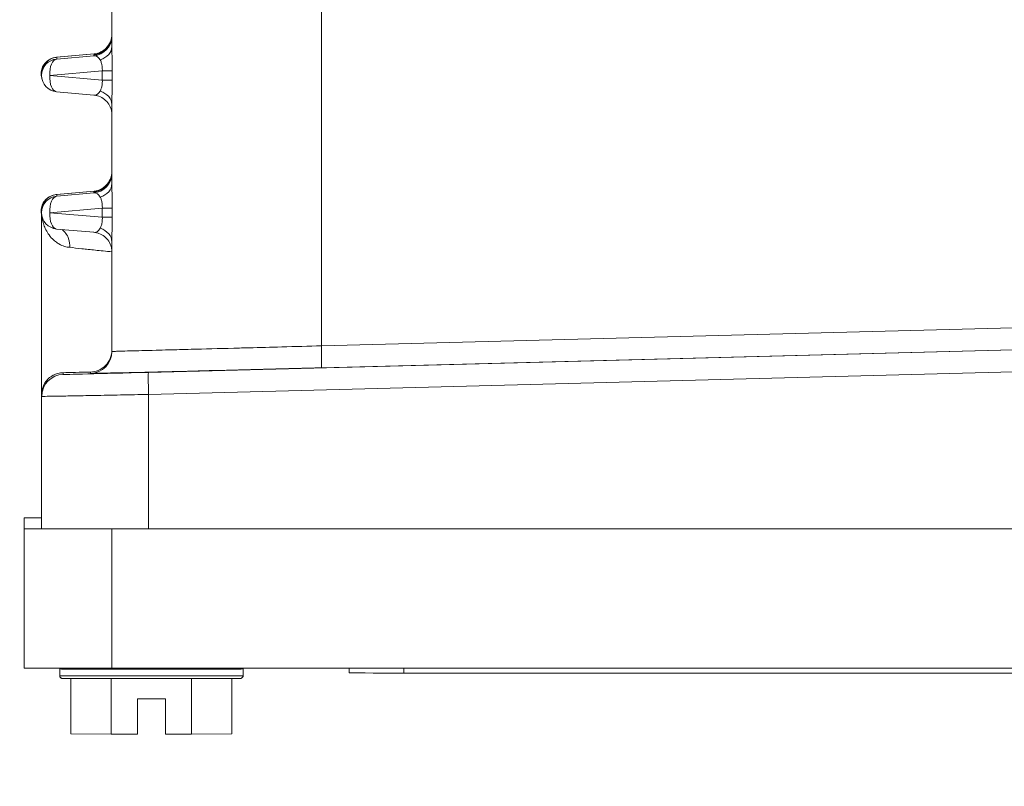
# Model space of a CAD drawing. Header units: inches. Extents: x 1 to 669, y 0 to 417.
# Tile 137 of 204: x 97.23 to 98.9, y 346.85 to 348.16. Entities that reach past the tile are written whole.
import ezdxf

# ---------------------------------------------------------------- set-up
doc = ezdxf.new("R2010")
doc.units = ezdxf.units.IN
doc.header["$LTSCALE"] = 12
doc.header["$MEASUREMENT"] = 0
doc.header["$PDMODE"] = 1
doc.layers.get('0').update_dxf_attribs({"linetype": 'CONTINUOUS'})
doc.layers.get('Defpoints').update_dxf_attribs({"linetype": 'CONTINUOUS'})
doc.layers.add('D', color=2, linetype='CONTINUOUS')
doc.layers.add('X', color=1, linetype='CONTINUOUS')
doc.styles.get("Standard").update_dxf_attribs({"font": 'SIMPLEX.SHX', "width": 0.875})
doc.dimstyles.new('STANDARD$0', dxfattribs={"dimscale": 32, "dimtxt": 0.09375, "dimasz": 0.0625, "dimexe": 0.03125, "dimexo": 0.03125, "dimgap": 0.03125, "dimtad": 1, "dimtih": 1, "dimtoh": 1, "dimdec": 4, "dimzin": 12, "dimdsep": 46, "dimlunit": 5, "dimtxsty": 'Standard', "dimcen": -0.03125, "dimclrd": 256, "dimclre": 256, "dimclrt": 256, "dimadec": 0, "dimazin": 0, "dimtfac": 0.875, "dimtdec": 4, "dimtofl": 0, "dimtmove": 0, "dimatfit": 3, "dimfxl": 1, "dimtolj": 1, "dimtzin": 12, "dimlwd": 13, "dimlwe": 13, "dimarcsym": 0})

# ---------------------------------------------------------------- blocks, each defined once
blk = doc.blocks.new('*D22')
at = {"layer": 'D', "lineweight": 13, "transparency": 16777216}
for p, q in [((58.9839, 356.0954), (58.9839, 301.0531)), ((158.9712, 354.6364), (158.9712, 301.0531)), ((60.9839, 302.0531), (156.9712, 302.0531))]:
    blk.add_line(p, q, dxfattribs=at)
at = {"layer": 'D', "transparency": 16777216}
for points in [[(60.9839, 302.3864), (60.9839, 301.7198), (58.9839, 302.0531)], [(156.9712, 302.3864), (156.9712, 301.7198), (158.9712, 302.0531)]]:
    blk.add_solid(points, dxfattribs=at)
at = {"layer": 'Defpoints', "color": 0, "transparency": 16777216}
for p in [(58.9839, 357.0954), (158.9712, 355.6364), (158.9712, 302.0531)]:
    blk.add_point(p, dxfattribs=at)
at = {"layer": 'D', "transparency": 16777216, "insert": (108.9775, 304.5531), "char_height": 3, "attachment_point": 5}
blk.add_mtext('\\A1;100{}{\\C2;%%p1}', dxfattribs=at)
blk = doc.blocks.new('*D23')
at = {"layer": 'D', "lineweight": 13, "transparency": 16777216}
for p, q in [((90.1511, 360.2772), (90.1511, 307.6928)), ((150.1511, 360.2772), (150.1511, 307.6928)), ((92.1511, 308.6928), (148.1511, 308.6928))]:
    blk.add_line(p, q, dxfattribs=at)
at = {"layer": 'D', "transparency": 16777216}
for points in [[(92.1511, 309.0261), (92.1511, 308.3595), (90.1511, 308.6928)], [(148.1511, 309.0261), (148.1511, 308.3595), (150.1511, 308.6928)]]:
    blk.add_solid(points, dxfattribs=at)
at = {"layer": 'Defpoints', "color": 0, "transparency": 16777216}
for p in [(90.1511, 361.2772), (150.1511, 361.2772), (150.1511, 308.6928)]:
    blk.add_point(p, dxfattribs=at)
at = {"layer": 'D', "transparency": 16777216, "insert": (120.1511, 311.1928), "char_height": 3, "attachment_point": 5}
blk.add_mtext('\\A1;60', dxfattribs=at)
blk = doc.blocks.new('GASTRAIN TOP')
at = {"layer": 'X', "lineweight": 0}
for p, q in [((-58.3689, 367.725), (-58.3689, 366.8493)), ((-58.7255, 367.4935), (-58.7255, 367.3589)), ((-58.8196, 367.3404), (-58.7555, 367.3461)), ((-58.8195, 367.3404), (-58.7555, 367.3461)), ((-58.7562, 367.3429), (-58.8195, 367.3375)), ((-58.7562, 367.3429), (-58.7562, 367.3448)), ((-58.8195, 367.3404), (-58.8195, 367.3375)), ((-58.8451, 367.3125), (-58.8451, 367.3096)), ((-58.8311, 367.3095), (-58.7419, 367.3172)), ((-58.7419, 367.3016), (-58.8311, 367.3095)), ((-58.7419, 367.3172), (-58.7419, 367.3016)), ((-58.7251, 367.3171), (-58.7251, 367.3015)), ((-58.8196, 367.2816), (-58.7562, 367.276)), ((-58.7255, 367.2599), (-58.7255, 367.1253)), ((-58.8196, 367.1068), (-58.7555, 367.1125)), ((-58.8195, 367.1068), (-58.7555, 367.1125)), ((-58.7562, 367.1094), (-58.8195, 367.1039)), ((-58.8195, 367.1039), (-58.8195, 367.1068)), ((-58.7562, 367.1094), (-58.7562, 367.1112)), ((-58.8451, 367.0789), (-58.8451, 367.076)), ((-58.8451, 366.7664), (-58.8451, 367.076)), ((-58.8311, 367.0759), (-58.7419, 367.0836)), ((-58.7419, 367.068), (-58.8311, 367.0759)), ((-58.7419, 367.0836), (-58.7419, 367.068)), ((-58.7251, 367.0836), (-58.7251, 367.068)), ((-58.8196, 367.0481), (-58.7562, 367.0425)), ((-58.7255, 367.0263), (-58.7255, 366.8397)), ((-57.1536, 366.881), (-58.3689, 366.8493)), ((-57.0938, 366.845), (-58.6632, 366.804)), ((-58.3689, 366.8118), (-57.1536, 366.8436)), ((-58.7619, 366.8024), (-58.7619, 366.8046)), ((-58.6632, 366.7666), (-56.9766, 366.8107)), ((-58.8087, 366.8035), (-58.8087, 366.8005)), ((-58.8451, 366.7632), (-58.8451, 366.7664)), ((-58.8451, 366.7632), (-58.8451, 366.538)), ((-58.663, 366.5376), (-58.6632, 366.7666)), ((-58.875, 366.5564), (-58.8451, 366.5564)), ((-58.875, 366.5564), (-58.875, 366.5379)), ((-58.8216, 366.5378), (-58.875, 366.5379)), ((-58.875, 366.5379), (-58.875, 366.3006)), ((-58.7255, 366.5376), (-58.7491, 366.5376)), ((-58.7255, 366.3003), (-58.7255, 366.5376)), ((-58.663, 366.5376), (-58.7255, 366.5376)), ((-58.6607, 366.5376), (-58.663, 366.5376)), ((-58.6607, 366.5376), (-56.9766, 366.5375)), ((-58.875, 366.3006), (-58.7255, 366.3003)), ((-58.8144, 366.2991), (-58.8144, 366.3005)), ((-58.8144, 366.2877), (-58.8144, 366.2991)), ((-55.2276, 366.3003), (-58.7255, 366.3003)), ((-58.5021, 366.2991), (-58.5021, 366.3003)), ((-58.5021, 366.2877), (-58.5021, 366.2991)), ((-58.3219, 366.2924), (-58.3219, 366.3003)), ((-58.2285, 366.2922), (-58.2285, 366.3003)), ((-58.2285, 366.2922), (-57.1327, 366.2922)), ((-58.7953, 366.2829), (-58.7953, 366.1885)), ((-58.7268, 366.1882), (-58.7268, 366.2827)), ((-58.5898, 366.1882), (-58.5898, 366.2827)), ((-58.5213, 366.1885), (-58.5213, 366.2829)), ((-58.682, 366.248), (-58.6345, 366.248)), ((-58.682, 366.1882), (-58.682, 366.248)), ((-58.6345, 366.248), (-58.6345, 366.1882)), ((-58.7953, 366.1885), (-58.7268, 366.1882)), ((-58.7268, 366.1882), (-58.682, 366.1882)), ((-58.6345, 366.1882), (-58.5898, 366.1882)), ((-58.5898, 366.1882), (-58.5213, 366.1885))]:
    blk.add_line(p, q, dxfattribs=at)
for centre in [(-58.8171, 367.3096), (-58.8171, 367.076)]:
    blk.add_arc(centre, 0.028, 180, 264.9313, dxfattribs=at)
for centre, major_axis, ratio, start_param, end_param in [((-58.7592, 367.3783), (0.0336, 0), 0.999998, -1.48353, 0), ((-58.7592, 367.3589), (0.0336, 0), 0.748431, -1.149936, 0.000004), ((-58.7592, 367.3795), (0.0336, 0), 0.999998, -1.105254, -0.279152), ((-58.8171, 367.3096), (-0.0024, 0.0279), 0.498728, 0.002405, 1.529609), ((-58.8171, 367.3096), (-0.0025, -0.0279), 0.498412, -1.524801, 0), ((-58.7592, 367.2599), (0.0336, 0), 0.751199, 0.000157, 1.149938), ((-58.7592, 367.1447), (0.0336, 0), 0.999998, -1.48353, 0), ((-58.7592, 367.1253), (0.0336, 0), 0.748431, -1.149936, 0.000004), ((-58.7592, 367.146), (0.0336, 0), 0.999998, -1.105254, -0.279152), ((-58.8171, 367.076), (-0.0024, 0.0279), 0.498728, 0.002405, 1.529609), ((-58.8171, 367.076), (-0.0025, -0.0279), 0.498412, -1.524801, 0), ((-58.7587, 367.0836), (0.0336, 0), 0.002092, 0.049283, 1.047198), ((-58.7587, 367.068), (0.0336, 0), 0.002092, 0.049283, 1.047198), ((-58.7592, 367.0263), (0.0336, 0), 0.751199, 0.000157, 1.149938), ((-58.7629, 366.8397), (0.0374, 0), 0.999998, -1.544678, -0.000001), ((-58.6564, 367.3282), (-0.0179, -0.6839), 0.000055, -0.696976, -0.696972), ((-58.6564, 367.3282), (-0.0179, -0.6839), 0.000055, 0.696978, 0.696982), ((-58.6622, 366.7667), (-0.001, 0.0374), 0.026, 0.001943, 1.572204), ((-58.6583, 366.538), (-0.1869, 0), 0.002092, 0, 0.507613), ((-58.6583, 366.538), (0.1869, 0), 0.002092, -2.633979, -2.07841), ((-58.6583, 366.538), (0.1869, 0), 0.002092, -2.07841, -1.596166), ((-58.6583, 366.2991), (-0.1561, 0), 0.002092, 0.001977, 3.141593), ((-58.6583, 366.2877), (-0.1561, 0), 0.002092, 0.011681, 3.141593), ((-58.6583, 366.2877), (-0.1561, 0), 0.002092, 0, 0.011681), ((-58.2285, 366.2924), (-0.0934, 0), 0.002092, 0, 1.570796)]:
    blk.add_ellipse(centre, major_axis=major_axis, ratio=ratio, start_param=start_param, end_param=end_param, dxfattribs=at)
at = {"layer": 'X', "lineweight": 0, "extrusion": (-2.34587e-16, -3.10482e-20, -1)}
blk.add_ellipse((-58.7592, 367.3764), major_axis=(0.0336, 0), ratio=0.999998, start_param=0.018763, end_param=1.48353, dxfattribs=at)
at = {"layer": 'X', "lineweight": 0, "extrusion": (-4.08964e-16, -4.19956e-20, -1)}
blk.add_ellipse((-58.7592, 367.3145), major_axis=(-0.0056, -0.0283), ratio=0.567384, start_param=-3.30092, end_param=-2.530383, dxfattribs=at)
at = {"layer": 'X', "lineweight": 0, "extrusion": (-2.34588e-16, -3.60763e-24, -1)}
blk.add_ellipse((-58.8171, 367.3096), major_axis=(-0.028, 0), ratio=0.999998, start_param=0, end_param=1.48353, dxfattribs=at)
at = {"layer": 'X', "lineweight": 0, "extrusion": (-2.30244e-16, 6.606e-15, -1)}
for centre in [(-58.7587, 367.3171), (-58.7587, 367.3015)]:
    blk.add_ellipse(centre, major_axis=(0.0336, 0), ratio=0.002092, start_param=-1.047198, end_param=-0.049283, dxfattribs=at)
at = {"layer": 'X', "lineweight": 0, "extrusion": (-4.0915e-16, -8.30059e-21, -1)}
blk.add_ellipse((-58.7592, 367.3044), major_axis=(0.0057, -0.0283), ratio=0.565584, start_param=-0.603124, end_param=0.165261, dxfattribs=at)
at = {"layer": 'X', "lineweight": 0, "extrusion": (-2.34587e-16, -3.10483e-20, -1)}
blk.add_ellipse((-58.7592, 367.1429), major_axis=(0.0336, 0), ratio=0.999998, start_param=0.018763, end_param=1.48353, dxfattribs=at)
at = {"layer": 'X', "lineweight": 0, "extrusion": (-4.08964e-16, -4.19955e-20, -1)}
blk.add_ellipse((-58.7592, 367.081), major_axis=(-0.0056, -0.0283), ratio=0.567384, start_param=-3.30092, end_param=-2.530383, dxfattribs=at)
at = {"layer": 'X', "lineweight": 0, "extrusion": (-2.34588e-16, -4.15879e-23, -1)}
blk.add_ellipse((-58.8171, 367.076), major_axis=(-0.028, 0), ratio=0.999998, start_param=0, end_param=1.48353, dxfattribs=at)
at = {"layer": 'X', "lineweight": 0, "extrusion": (-4.0915e-16, -8.30148e-21, -1)}
blk.add_ellipse((-58.7592, 367.0708), major_axis=(0.0057, -0.0283), ratio=0.565584, start_param=-0.603124, end_param=0.165261, dxfattribs=at)
at = {"layer": 'X', "lineweight": 0, "extrusion": (-4.91303e-19, 6.15431e-18, -1)}
blk.add_ellipse((-58.3699, 366.8492), major_axis=(0.001, -0.0374), ratio=0.026223, start_param=-1.572202, end_param=-0.002327, dxfattribs=at)
at = {"layer": 'X', "lineweight": 0, "extrusion": (-2.67521e-16, -1.16525e-17, -1)}
blk.add_ellipse((-58.6583, 366.8077), major_axis=(-0.1868, -0.0049), ratio=0.002086, start_param=-0.98283, end_param=-0.634841, dxfattribs=at)
at = {"layer": 'X', "lineweight": 0, "extrusion": (-2.34583e-16, 2.92066e-21, -1)}
blk.add_ellipse((-58.8077, 366.7632), major_axis=(-0.0373, -0.0012), ratio=0.999998, start_param=0.033034, end_param=1.577578, dxfattribs=at)
at = {"layer": 'X', "lineweight": 0, "extrusion": (-3.13818e-16, 3.01902e-15, -1)}
blk.add_ellipse((-58.6593, 366.8044), major_axis=(-0.1494, -0.0039), ratio=0.002022, start_param=-1.544759, end_param=-0.000031, dxfattribs=at)
at = {"layer": 'X', "lineweight": 0}
for points, knots in [([(-58.7551, 367.3449), (-58.7551, 367.3449), (-58.7551, 367.3449), (-58.7545, 367.345), (-58.7543, 367.345), (-58.7539, 367.3451), (-58.7537, 367.3451), (-58.753, 367.3452), (-58.7524, 367.3453), (-58.7513, 367.3456), (-58.7508, 367.3457), (-58.7491, 367.3462), (-58.7479, 367.3466), (-58.7445, 367.3479), (-58.7422, 367.3491), (-58.7373, 367.3525), (-58.7347, 367.355), (-58.7304, 367.3606), (-58.7286, 367.3638), (-58.7262, 367.3706), (-58.7256, 367.3742), (-58.7255, 367.3778)], [0.15834582, 0.15834582, 0.15834582, 0.15834582, 0.16278542, 0.16278542, 0.16422886, 0.16422886, 0.16511263, 0.16511263, 0.16690429, 0.16690429, 0.16866359, 0.16866359, 0.17226794, 0.17226794, 0.1798088, 0.1798088, 0.19027477, 0.19027477, 0.20098807, 0.20098807, 0.21181357, 0.21181357, 0.21181357, 0.21181357]), ([(-58.7441, 367.3495), (-58.744, 367.3495), (-58.7439, 367.3496), (-58.7438, 367.3496), (-58.7427, 367.3502), (-58.7417, 367.3508), (-58.7407, 367.3514), (-58.7401, 367.3518), (-58.7395, 367.3522), (-58.739, 367.3527), (-58.7386, 367.353), (-58.7382, 367.3533), (-58.7378, 367.3536), (-58.7368, 367.3544), (-58.7359, 367.3553), (-58.735, 367.3561), (-58.7349, 367.3563), (-58.7347, 367.3565), (-58.7346, 367.3566), (-58.7339, 367.3574), (-58.7332, 367.3582), (-58.7326, 367.359), (-58.732, 367.3598), (-58.7315, 367.3605), (-58.731, 367.3613), (-58.7307, 367.3616), (-58.7305, 367.362), (-58.7303, 367.3623), (-58.7296, 367.3635), (-58.729, 367.3647), (-58.7284, 367.366), (-58.7283, 367.3662), (-58.7282, 367.3664), (-58.7281, 367.3667), (-58.7277, 367.3678), (-58.7273, 367.3689), (-58.7269, 367.3701), (-58.7267, 367.371), (-58.7264, 367.3719), (-58.7262, 367.3728), (-58.7261, 367.3734), (-58.726, 367.374), (-58.7259, 367.3747), (-58.7257, 367.3763), (-58.7255, 367.3779), (-58.7255, 367.3797)], [0.0000175, 0.0000175, 0.0000175, 0.0000175, 0.0094009, 0.0094009, 0.0094009, 0.1076514, 0.1076514, 0.1076514, 0.1666667, 0.1666667, 0.1666667, 0.2098816, 0.2098816, 0.2098816, 0.3147742, 0.3147742, 0.3147742, 0.3333333, 0.3333333, 0.3333333, 0.4225317, 0.4225317, 0.4225317, 0.5, 0.5, 0.5, 0.5332993, 0.5332993, 0.5332993, 0.6467313, 0.6467313, 0.6467313, 0.6666667, 0.6666667, 0.6666667, 0.7627282, 0.7627282, 0.7627282, 0.8333333, 0.8333333, 0.8333333, 0.8806035, 0.8806035, 0.8806035, 1, 1, 1, 1]), ([(-58.7255, 367.3589), (-58.7255, 367.355), (-58.7255, 367.3509), (-58.7254, 367.3464), (-58.7253, 367.3419), (-58.7252, 367.3371), (-58.7252, 367.3322), (-58.7251, 367.3273), (-58.7251, 367.3223), (-58.7251, 367.3171)], [0, 0, 0, 0, 0.333333, 0.333333, 0.333333, 0.666667, 0.666667, 0.666667, 1, 1, 1, 1]), ([(-58.8444, 367.3032), (-58.8448, 367.3044), (-58.8452, 367.3057), (-58.846, 367.3099), (-58.8461, 367.3128), (-58.8454, 367.3186), (-58.8446, 367.3214), (-58.8421, 367.3267), (-58.8404, 367.3291), (-58.8364, 367.3334), (-58.834, 367.3353), (-58.8287, 367.3383), (-58.8257, 367.3394), (-58.8217, 367.3402), (-58.8206, 367.3403), (-58.8196, 367.3404)], [0.03239851, 0.03239851, 0.03239851, 0.03239851, 0.0363711, 0.0363711, 0.04507144, 0.04507144, 0.05372005, 0.05372005, 0.06248058, 0.06248058, 0.07147377, 0.07147377, 0.08073889, 0.08073889, 0.08388406, 0.08388406, 0.08388406, 0.08388406]), ([(-58.8195, 367.3404), (-58.8235, 367.3401), (-58.831, 367.3377), (-58.8392, 367.3307), (-58.8441, 367.3219), (-58.8451, 367.3157), (-58.8451, 367.3127), (-58.8451, 367.3125)], [0, 0, 0, 0, 0.0909091, 0.1818182, 0.2727273, 0.3636364, 0.3697148, 0.3697148, 0.3697148, 0.3697148]), ([(-58.7454, 367.3359), (-58.7452, 367.3354), (-58.7449, 367.3348), (-58.7446, 367.3342), (-58.7442, 367.3333), (-58.7438, 367.3324), (-58.7435, 367.3313), (-58.7432, 367.3305), (-58.7429, 367.3295), (-58.7427, 367.3285), (-58.7425, 367.3276), (-58.7423, 367.3267), (-58.7422, 367.3258), (-58.742, 367.3249), (-58.7419, 367.324), (-58.7419, 367.3231), (-58.7418, 367.3222), (-58.7418, 367.3213), (-58.7418, 367.3204), (-58.7417, 367.3195), (-58.7418, 367.3185), (-58.7418, 367.3176), (-58.7418, 367.3175), (-58.7419, 367.3173), (-58.7419, 367.3172)], [0, 0, 0, 0, 0.1326175, 0.1326175, 0.1326175, 0.3152592, 0.3152592, 0.3152592, 0.4705116, 0.4705116, 0.4705116, 0.6076567, 0.6076567, 0.6076567, 0.7339474, 0.7339474, 0.7339474, 0.8559037, 0.8559037, 0.8559037, 0.9809597, 0.9809597, 0.9809597, 1, 1, 1, 1]), ([(-58.7419, 367.3016), (-58.7419, 367.3015), (-58.7418, 367.3013), (-58.7418, 367.3012), (-58.7418, 367.3), (-58.7417, 367.2989), (-58.7418, 367.2977), (-58.7418, 367.2966), (-58.7419, 367.2955), (-58.742, 367.2944), (-58.7421, 367.2933), (-58.7423, 367.2923), (-58.7425, 367.2913), (-58.7427, 367.2903), (-58.7429, 367.2894), (-58.7432, 367.2885), (-58.7435, 367.2876), (-58.7438, 367.2867), (-58.7441, 367.2859), (-58.7444, 367.285), (-58.7448, 367.2842), (-58.7451, 367.2835), (-58.7452, 367.2833), (-58.7453, 367.2831), (-58.7454, 367.283)], [0, 0, 0, 0, 0.018085, 0.018085, 0.018085, 0.176844, 0.176844, 0.176844, 0.328172, 0.328172, 0.328172, 0.476621, 0.476621, 0.476621, 0.626316, 0.626316, 0.626316, 0.781923, 0.781923, 0.781923, 0.953788, 0.953788, 0.953788, 1, 1, 1, 1]), ([(-58.7251, 367.3015), (-58.7251, 367.3012), (-58.7251, 367.301), (-58.7251, 367.2981), (-58.7251, 367.2955), (-58.7251, 367.2908), (-58.7252, 367.2886), (-58.7252, 367.2862), (-58.7252, 367.2859), (-58.7252, 367.2834), (-58.7253, 367.2811), (-58.7253, 367.2767), (-58.7254, 367.2745), (-58.7254, 367.2705), (-58.7255, 367.2685), (-58.7255, 367.2648), (-58.7255, 367.263), (-58.7255, 367.2608), (-58.7255, 367.2603), (-58.7255, 367.2599)], [0, 0, 0, 0, 0.018494, 0.018494, 0.186373, 0.186373, 0.333333, 0.333333, 0.350286, 0.350286, 0.508303, 0.508303, 0.661941, 0.661941, 0.81265, 0.81265, 0.963038, 0.963038, 1, 1, 1, 1]), ([(-58.7255, 367.2426), (-58.7255, 367.2426), (-58.7255, 367.2426), (-58.7255, 367.2426), (-58.7255, 367.2426), (-58.7255, 367.2426), (-58.7255, 367.2426), (-58.7255, 367.2427), (-58.7255, 367.2427), (-58.7255, 367.2427), (-58.7255, 367.2428), (-58.7255, 367.2428), (-58.7255, 367.2429), (-58.7255, 367.2432), (-58.7256, 367.2435), (-58.7256, 367.244), (-58.7256, 367.2442), (-58.7256, 367.2453), (-58.7257, 367.246), (-58.7261, 367.2491), (-58.7266, 367.2513), (-58.7286, 367.2569), (-58.7303, 367.2602), (-58.7347, 367.2659), (-58.7374, 367.2684), (-58.7433, 367.2724), (-58.7466, 367.2739), (-58.7521, 367.2755), (-58.7541, 367.2758), (-58.7562, 367.276)], [0.00106512, 0.00106512, 0.00106512, 0.00106512, 0.00190813, 0.00190813, 0.00226603, 0.00226603, 0.00253561, 0.00253561, 0.00263142, 0.00263142, 0.0027276, 0.0027276, 0.00292316, 0.00292316, 0.00370049, 0.00370049, 0.00446362, 0.00446362, 0.00675397, 0.00675397, 0.01365725, 0.01365725, 0.0244822, 0.0244822, 0.03519526, 0.03519526, 0.04591233, 0.04591233, 0.05217086, 0.05217086, 0.05217086, 0.05217086]), ([(-58.7551, 367.1113), (-58.7551, 367.1113), (-58.7551, 367.1113), (-58.7545, 367.1114), (-58.7543, 367.1115), (-58.7539, 367.1115), (-58.7537, 367.1116), (-58.753, 367.1117), (-58.7524, 367.1118), (-58.7513, 367.112), (-58.7508, 367.1122), (-58.7491, 367.1126), (-58.7479, 367.113), (-58.7445, 367.1144), (-58.7422, 367.1156), (-58.7373, 367.119), (-58.7347, 367.1214), (-58.7304, 367.127), (-58.7286, 367.1302), (-58.7262, 367.137), (-58.7256, 367.1407), (-58.7255, 367.1443)], [0.15834582, 0.15834582, 0.15834582, 0.15834582, 0.16278542, 0.16278542, 0.16422886, 0.16422886, 0.16511263, 0.16511263, 0.16690429, 0.16690429, 0.16866359, 0.16866359, 0.17226794, 0.17226794, 0.1798088, 0.1798088, 0.19027477, 0.19027477, 0.20098807, 0.20098807, 0.21181357, 0.21181357, 0.21181357, 0.21181357]), ([(-58.7441, 367.1159), (-58.744, 367.116), (-58.7439, 367.116), (-58.7438, 367.1161), (-58.7427, 367.1166), (-58.7417, 367.1172), (-58.7407, 367.1179), (-58.7401, 367.1183), (-58.7395, 367.1187), (-58.739, 367.1191), (-58.7386, 367.1194), (-58.7382, 367.1197), (-58.7378, 367.1201), (-58.7368, 367.1208), (-58.7359, 367.1217), (-58.735, 367.1226), (-58.7349, 367.1227), (-58.7347, 367.1229), (-58.7346, 367.1231), (-58.7339, 367.1238), (-58.7332, 367.1246), (-58.7326, 367.1255), (-58.732, 367.1262), (-58.7315, 367.1269), (-58.731, 367.1277), (-58.7307, 367.1281), (-58.7305, 367.1284), (-58.7303, 367.1287), (-58.7296, 367.1299), (-58.729, 367.1311), (-58.7284, 367.1324), (-58.7283, 367.1327), (-58.7282, 367.1329), (-58.7281, 367.1331), (-58.7277, 367.1342), (-58.7273, 367.1353), (-58.7269, 367.1365), (-58.7267, 367.1374), (-58.7264, 367.1383), (-58.7262, 367.1392), (-58.7261, 367.1398), (-58.726, 367.1405), (-58.7259, 367.1411), (-58.7257, 367.1427), (-58.7255, 367.1444), (-58.7255, 367.1461)], [0.0000175, 0.0000175, 0.0000175, 0.0000175, 0.0094009, 0.0094009, 0.0094009, 0.1076514, 0.1076514, 0.1076514, 0.1666667, 0.1666667, 0.1666667, 0.2098816, 0.2098816, 0.2098816, 0.3147742, 0.3147742, 0.3147742, 0.3333333, 0.3333333, 0.3333333, 0.4225317, 0.4225317, 0.4225317, 0.5, 0.5, 0.5, 0.5332994, 0.5332994, 0.5332994, 0.6467314, 0.6467314, 0.6467314, 0.6666667, 0.6666667, 0.6666667, 0.7627275, 0.7627275, 0.7627275, 0.8333333, 0.8333333, 0.8333333, 0.8806049, 0.8806049, 0.8806049, 1, 1, 1, 1]), ([(-58.7255, 367.1253), (-58.7255, 367.1214), (-58.7255, 367.1173), (-58.7254, 367.1128), (-58.7253, 367.1084), (-58.7252, 367.1036), (-58.7252, 367.0987), (-58.7251, 367.0938), (-58.7251, 367.0888), (-58.7251, 367.0836)], [0, 0, 0, 0, 0.333333, 0.333333, 0.333333, 0.666667, 0.666667, 0.666667, 1, 1, 1, 1]), ([(-58.8451, 367.072), (-58.8452, 367.0725), (-58.8454, 367.073), (-58.846, 367.0763), (-58.8461, 367.0793), (-58.8454, 367.085), (-58.8446, 367.0878), (-58.8421, 367.0931), (-58.8404, 367.0956), (-58.8364, 367.0999), (-58.834, 367.1018), (-58.8287, 367.1047), (-58.8257, 367.1058), (-58.8217, 367.1066), (-58.8206, 367.1067), (-58.8196, 367.1068)], [0.03490962, 0.03490962, 0.03490962, 0.03490962, 0.03637107, 0.03637107, 0.04507142, 0.04507142, 0.05372003, 0.05372003, 0.06248056, 0.06248056, 0.07147375, 0.07147375, 0.08073886, 0.08073886, 0.08388409, 0.08388409, 0.08388409, 0.08388409]), ([(-58.8196, 367.1068), (-58.8235, 367.1065), (-58.831, 367.1041), (-58.8392, 367.0971), (-58.8441, 367.0883), (-58.8451, 367.0821), (-58.8451, 367.0791), (-58.8451, 367.0789)], [0.000275, 0.000275, 0.000275, 0.000275, 0.0909091, 0.1818182, 0.2727273, 0.3636364, 0.3697117, 0.3697117, 0.3697117, 0.3697117]), ([(-58.7454, 367.1023), (-58.7452, 367.1018), (-58.7449, 367.1012), (-58.7446, 367.1006), (-58.7442, 367.0998), (-58.7438, 367.0988), (-58.7435, 367.0978), (-58.7432, 367.0969), (-58.7429, 367.096), (-58.7427, 367.095), (-58.7425, 367.0941), (-58.7423, 367.0932), (-58.7422, 367.0922), (-58.742, 367.0913), (-58.7419, 367.0904), (-58.7419, 367.0895), (-58.7418, 367.0886), (-58.7418, 367.0877), (-58.7418, 367.0868), (-58.7417, 367.0859), (-58.7418, 367.085), (-58.7418, 367.0841), (-58.7418, 367.0839), (-58.7419, 367.0838), (-58.7419, 367.0836)], [0, 0, 0, 0, 0.1326175, 0.1326175, 0.1326175, 0.3152592, 0.3152592, 0.3152592, 0.4705116, 0.4705116, 0.4705116, 0.6076567, 0.6076567, 0.6076567, 0.7339474, 0.7339474, 0.7339474, 0.8559037, 0.8559037, 0.8559037, 0.9809597, 0.9809597, 0.9809597, 1, 1, 1, 1]), ([(-58.7972, 367.017), (-58.8003, 367.0171), (-58.8032, 367.0176), (-58.8093, 367.0195), (-58.8125, 367.0209), (-58.8176, 367.0238), (-58.8196, 367.0251), (-58.8225, 367.0274), (-58.8235, 367.0282), (-58.8273, 367.0317), (-58.83, 367.0346), (-58.8329, 367.0385), (-58.8333, 367.0391), (-58.8356, 367.0426), (-58.8374, 367.0457), (-58.8401, 367.0517), (-58.8411, 367.0544), (-58.8425, 367.059), (-58.843, 367.0608), (-58.8441, 367.0657), (-58.8446, 367.0688), (-58.8449, 367.0722)], [0.0000517, 0.0000517, 0.0000517, 0.0000517, 0.1420915, 0.1420915, 0.2857143, 0.2857143, 0.3773919, 0.3773919, 0.4285714, 0.4285714, 0.5714286, 0.5714286, 0.5965603, 0.5965603, 0.7142857, 0.7142857, 0.8036052, 0.8036052, 0.8571429, 0.8571429, 0.9458988, 0.9458988, 0.9458988, 0.9458988]), ([(-58.7419, 367.068), (-58.7419, 367.0679), (-58.7418, 367.0678), (-58.7418, 367.0676), (-58.7418, 367.0665), (-58.7417, 367.0653), (-58.7418, 367.0641), (-58.7418, 367.063), (-58.7419, 367.0619), (-58.742, 367.0608), (-58.7421, 367.0598), (-58.7423, 367.0587), (-58.7425, 367.0578), (-58.7427, 367.0568), (-58.7429, 367.0558), (-58.7432, 367.0549), (-58.7435, 367.054), (-58.7438, 367.0531), (-58.7441, 367.0523), (-58.7444, 367.0515), (-58.7448, 367.0507), (-58.7451, 367.05), (-58.7452, 367.0498), (-58.7453, 367.0496), (-58.7454, 367.0494)], [0.0000001, 0.0000001, 0.0000001, 0.0000001, 0.018085, 0.018085, 0.018085, 0.1768446, 0.1768446, 0.1768446, 0.3281718, 0.3281718, 0.3281718, 0.4766215, 0.4766215, 0.4766215, 0.6263158, 0.6263158, 0.6263158, 0.7819232, 0.7819232, 0.7819232, 0.9537878, 0.9537878, 0.9537878, 1, 1, 1, 1]), ([(-58.7251, 367.068), (-58.7251, 367.0677), (-58.7251, 367.0674), (-58.7251, 367.0645), (-58.7251, 367.0619), (-58.7251, 367.0572), (-58.7252, 367.055), (-58.7252, 367.0526), (-58.7252, 367.0524), (-58.7252, 367.0498), (-58.7253, 367.0475), (-58.7253, 367.0431), (-58.7254, 367.041), (-58.7254, 367.0369), (-58.7255, 367.035), (-58.7255, 367.0312), (-58.7255, 367.0294), (-58.7255, 367.0272), (-58.7255, 367.0268), (-58.7255, 367.0263)], [0, 0, 0, 0, 0.018494, 0.018494, 0.186373, 0.186373, 0.333333, 0.333333, 0.350286, 0.350286, 0.508303, 0.508303, 0.661941, 0.661941, 0.81265, 0.81265, 0.963038, 0.963038, 1, 1, 1, 1]), ([(-58.811, 367.0473), (-58.806, 367.0439), (-58.8015, 367.0384), (-58.7992, 367.0315), (-58.7976, 367.0268), (-58.797, 367.0217), (-58.7972, 367.017)], [0.2470677, 0.2470677, 0.2470677, 0.2470677, 0.6916334, 0.6916334, 0.6916334, 0.9999995, 0.9999995, 0.9999995, 0.9999995]), ([(-58.7255, 367.009), (-58.7255, 367.009), (-58.7255, 367.009), (-58.7255, 367.009), (-58.7255, 367.009), (-58.7255, 367.0091), (-58.7255, 367.0091), (-58.7255, 367.0091), (-58.7255, 367.0091), (-58.7255, 367.0092), (-58.7255, 367.0092), (-58.7255, 367.0093), (-58.7255, 367.0093), (-58.7255, 367.0096), (-58.7256, 367.0099), (-58.7256, 367.0104), (-58.7256, 367.0107), (-58.7256, 367.0117), (-58.7257, 367.0125), (-58.7261, 367.0155), (-58.7266, 367.0178), (-58.7286, 367.0233), (-58.7303, 367.0266), (-58.7347, 367.0323), (-58.7374, 367.0348), (-58.7433, 367.0388), (-58.7466, 367.0404), (-58.7521, 367.0419), (-58.7541, 367.0423), (-58.7562, 367.0425)], [0.00106512, 0.00106512, 0.00106512, 0.00106512, 0.00190814, 0.00190814, 0.00226603, 0.00226603, 0.00253561, 0.00253561, 0.00263142, 0.00263142, 0.0027276, 0.0027276, 0.00292316, 0.00292316, 0.00370049, 0.00370049, 0.00446362, 0.00446362, 0.00675397, 0.00675397, 0.01365726, 0.01365726, 0.02448221, 0.02448221, 0.03519526, 0.03519526, 0.04591233, 0.04591233, 0.05217086, 0.05217086, 0.05217086, 0.05217086]), ([(-58.7255, 367.0092), (-58.7357, 367.0102), (-58.7452, 367.0112), (-58.7536, 367.0121), (-58.7621, 367.013), (-58.7695, 367.0137), (-58.7767, 367.0145), (-58.784, 367.0153), (-58.7911, 367.0162), (-58.7972, 367.017)], [0.0000026, 0.0000026, 0.0000026, 0.0000026, 0.3333351, 0.3333351, 0.3333351, 0.6666675, 0.6666675, 0.6666675, 1, 1, 1, 1]), ([(-58.7255, 366.842), (-58.7255, 366.8373), (-58.7265, 366.8324), (-58.7301, 366.8234), (-58.7328, 366.8193), (-58.7395, 366.8124), (-58.744, 366.8094), (-58.7531, 366.8056), (-58.7577, 366.8047), (-58.7619, 366.8046)], [0.3208788, 0.3208788, 0.3208788, 0.3208788, 0.356211, 0.356211, 0.3915433, 0.3915433, 0.4328303, 0.4328303, 0.4711407, 0.4711407, 0.4711407, 0.4711407]), ([(-58.3689, 366.8493), (-58.3908, 366.8486), (-58.4136, 366.848), (-58.4365, 366.8474), (-58.455, 366.8469), (-58.4737, 366.8464), (-58.4921, 366.8459), (-58.5007, 366.8457), (-58.5094, 366.8454), (-58.5179, 366.8452), (-58.5434, 366.8445), (-58.568, 366.8439), (-58.5905, 366.8433), (-58.604, 366.843), (-58.6168, 366.8426), (-58.6287, 366.8423), (-58.6363, 366.8421), (-58.6435, 366.8419), (-58.6503, 366.8417), (-58.668, 366.8413), (-58.6827, 366.8409), (-58.6941, 366.8406), (-58.7008, 366.8404), (-58.7064, 366.8402), (-58.7109, 366.8401), (-58.7145, 366.84), (-58.7173, 366.8399), (-58.7195, 366.8398), (-58.7236, 366.8397), (-58.7255, 366.8397), (-58.7255, 366.8397)], [1.596702, 1.596702, 1.596702, 1.596702, 1.795662, 1.795662, 1.795662, 1.956654, 1.956654, 1.956654, 2.032517, 2.032517, 2.032517, 2.259366, 2.259366, 2.259366, 2.395615, 2.395615, 2.395615, 2.483116, 2.483116, 2.483116, 2.710057, 2.710057, 2.710057, 2.842773, 2.842773, 2.842773, 2.947029, 2.947029, 2.947029, 3.141317, 3.141317, 3.141317, 3.141317]), ([(-58.8451, 366.7664), (-58.8451, 366.7701), (-58.8446, 366.7737), (-58.8436, 366.7771), (-58.8425, 366.7804), (-58.8411, 366.7835), (-58.8394, 366.7862), (-58.8376, 366.789), (-58.8355, 366.7915), (-58.8332, 366.7936), (-58.8309, 366.7957), (-58.8284, 366.7975), (-58.8257, 366.799), (-58.8231, 366.8004), (-58.8203, 366.8015), (-58.8174, 366.8023), (-58.8145, 366.803), (-58.8116, 366.8034), (-58.8087, 366.8035)], [0, 0, 0, 0, 0.1666667, 0.1666667, 0.1666667, 0.3333333, 0.3333333, 0.3333333, 0.5, 0.5, 0.5, 0.6666667, 0.6666667, 0.6666667, 0.8333333, 0.8333333, 0.8333333, 1, 1, 1, 1]), ([(-58.5021, 366.2877), (-58.5021, 366.2872), (-58.5022, 366.2867), (-58.5025, 366.2857), (-58.5028, 366.2853), (-58.5034, 366.2845), (-58.5038, 366.2841), (-58.5044, 366.2837), (-58.5046, 366.2836), (-58.5049, 366.2834), (-58.5051, 366.2833), (-58.5054, 366.2832), (-58.5055, 366.2832), (-58.5057, 366.2831), (-58.5059, 366.2831), (-58.5061, 366.2831), (-58.5061, 366.2831), (-58.5063, 366.283), (-58.5064, 366.283), (-58.5065, 366.283), (-58.5066, 366.283), (-58.5069, 366.283), (-58.507, 366.283), (-58.5078, 366.283), (-58.5087, 366.2829), (-58.5136, 366.2829), (-58.5204, 366.2829), (-58.5383, 366.2828), (-58.5491, 366.2828), (-58.5739, 366.2827), (-58.5881, 366.2827), (-58.618, 366.2827), (-58.6341, 366.2827), (-58.6663, 366.2827), (-58.6827, 366.2827), (-58.7137, 366.2827), (-58.7287, 366.2827), (-58.7555, 366.2828), (-58.7676, 366.2828), (-58.7874, 366.2828), (-58.7954, 366.2829), (-58.8063, 366.2829), (-58.8079, 366.2828), (-58.8101, 366.283), (-58.8101, 366.283), (-58.8103, 366.283), (-58.8104, 366.283), (-58.8106, 366.2831), (-58.8107, 366.2831), (-58.811, 366.2832), (-58.8112, 366.2832), (-58.8115, 366.2834), (-58.8117, 366.2834), (-58.8121, 366.2837), (-58.8124, 366.2838), (-58.8129, 366.2843), (-58.8132, 366.2846), (-58.8138, 366.2853), (-58.814, 366.2857), (-58.8143, 366.2867), (-58.8144, 366.2872), (-58.8144, 366.2877)], [0, 0, 0, 0, 0.0015579, 0.0015579, 0.0030751, 0.0030751, 0.0045902, 0.0045902, 0.0053073, 0.0053073, 0.0059059, 0.0059059, 0.0063205, 0.0063205, 0.0069403, 0.0069403, 0.0075483, 0.0075483, 0.0085139, 0.0085139, 0.0106672, 0.0106672, 0.0171179, 0.0171179, 0.036501, 0.036501, 0.0895141, 0.0895141, 0.1377863, 0.1377863, 0.1860524, 0.1860524, 0.2343039, 0.2343039, 0.2825524, 0.2825524, 0.3308005, 0.3308005, 0.3790507, 0.3790507, 0.4273087, 0.4273087, 0.4755638, 0.4755638, 0.4766365, 0.4766365, 0.4774429, 0.4774429, 0.478153, 0.478153, 0.4788518, 0.4788518, 0.4794553, 0.4794553, 0.4803468, 0.4803468, 0.4816163, 0.4816163, 0.4830961, 0.4830961, 0.4846552, 0.4846552, 0.4846552, 0.4846552])]:
    blk.add_open_spline(points, degree=3, knots=knots, dxfattribs=at)
for points in [[(-58.7268, 367.3703), (-58.726, 367.3731), (-58.7256, 367.3761), (-58.7255, 367.3791)], [(-58.7562, 367.3448), (-58.7562, 367.3448), (-58.7558, 367.3449), (-58.7549, 367.3449)], [(-58.7555, 367.3461), (-58.7514, 367.3465), (-58.7476, 367.3477), (-58.7441, 367.3495)], [(-58.7555, 367.3461), (-58.7542, 367.3462), (-58.7516, 367.3464), (-58.7476, 367.3467)], [(-58.7548, 367.345), (-58.7547, 367.345), (-58.7547, 367.345), (-58.7546, 367.345)], [(-58.7476, 367.3467), (-58.7476, 367.3467), (-58.7476, 367.3467), (-58.7476, 367.3467)], [(-58.8451, 367.311), (-58.8451, 367.311), (-58.8451, 367.311), (-58.8451, 367.311)], [(-58.7268, 367.1367), (-58.726, 367.1396), (-58.7256, 367.1425), (-58.7255, 367.1455)], [(-58.7562, 367.1112), (-58.7562, 367.1112), (-58.7558, 367.1113), (-58.7549, 367.1114)], [(-58.7555, 367.1125), (-58.7514, 367.1129), (-58.7476, 367.1142), (-58.7441, 367.1159)], [(-58.7555, 367.1125), (-58.7542, 367.1126), (-58.7516, 367.1128), (-58.7476, 367.1131)], [(-58.7548, 367.1114), (-58.7547, 367.1114), (-58.7547, 367.1114), (-58.7546, 367.1114)], [(-58.7476, 367.1131), (-58.7476, 367.1131), (-58.7476, 367.1131), (-58.7476, 367.1131)], [(-58.8451, 367.0774), (-58.8451, 367.0774), (-58.8451, 367.0774), (-58.8451, 367.0774)], [(-58.8447, 367.0706), (-58.8447, 367.0706), (-58.8447, 367.0706), (-58.8447, 367.0706)], [(-58.843, 367.0609), (-58.843, 367.0609), (-58.843, 367.0609), (-58.843, 367.0609)], [(-58.7279, 366.8267), (-58.7279, 366.8267), (-58.7278, 366.8268), (-58.7278, 366.8268)], [(-58.3689, 366.8118), (-58.3991, 366.811), (-58.4576, 366.8095), (-58.5418, 366.8074), (-58.6167, 366.8055), (-58.6793, 366.804), (-58.7262, 366.803), (-58.7554, 366.8024), (-58.7618, 366.8023), (-58.7619, 366.8024)], [(-58.6632, 366.7666), (-58.6793, 366.7662), (-58.7114, 366.7656), (-58.7558, 366.7647), (-58.7937, 366.764), (-58.8227, 366.7634), (-58.841, 366.7632), (-58.8451, 366.7631), (-58.8451, 366.7632)], [(-58.8144, 366.2991), (-58.8144, 366.2996), (-58.8144, 366.3), (-58.8142, 366.3005)], [(-58.5023, 366.3003), (-58.5022, 366.2999), (-58.5021, 366.2995), (-58.5021, 366.2991)]]:
    blk.add_open_spline(points, degree=3, dxfattribs=at)

msp = doc.modelspace()

# ---------------------------------------------------------------- linework, layer by layer
for radius, start, end in [(30, 192.904892, 67.197332), (27.5, 209.168338, 218.697711)]:
    msp.add_arc((120.1511, 361.27725), radius, start, end)

# ---------------------------------------------------------------- block references
msp.add_blockref('GASTRAIN TOP', (156.11068, -19.24667))

# ---------------------------------------------------------------- dimensions: what is measured, and where the dimension line sits
at = {"layer": 'D'}
dim = msp.add_linear_dim(base=(150.1511, 308.69279), p1=(90.1511, 361.27725), p2=(150.1511, 361.27725), dimstyle='STANDARD$0', override={"dimarcsym": 1}, dxfattribs=at)
dim.commit()
dim.dimension.update_dxf_attribs({"geometry": '*D23', "text_midpoint": (120.1511, 311.19279)})
dim = msp.add_linear_dim(base=(158.97115, 302.0531), p1=(58.98388, 357.09545), p2=(158.97115, 355.63636), text='<>{}{\\C2;%%p1}', dimstyle='STANDARD$0', override={"dimdec": 0, "dimtp": 1, "dimtm": 1, "dimarcsym": 1}, dxfattribs=at)
dim.commit()
dim.dimension.update_dxf_attribs({"geometry": '*D22', "text_midpoint": (108.97752, 304.5531)})

doc.saveas('drawing.dxf')
